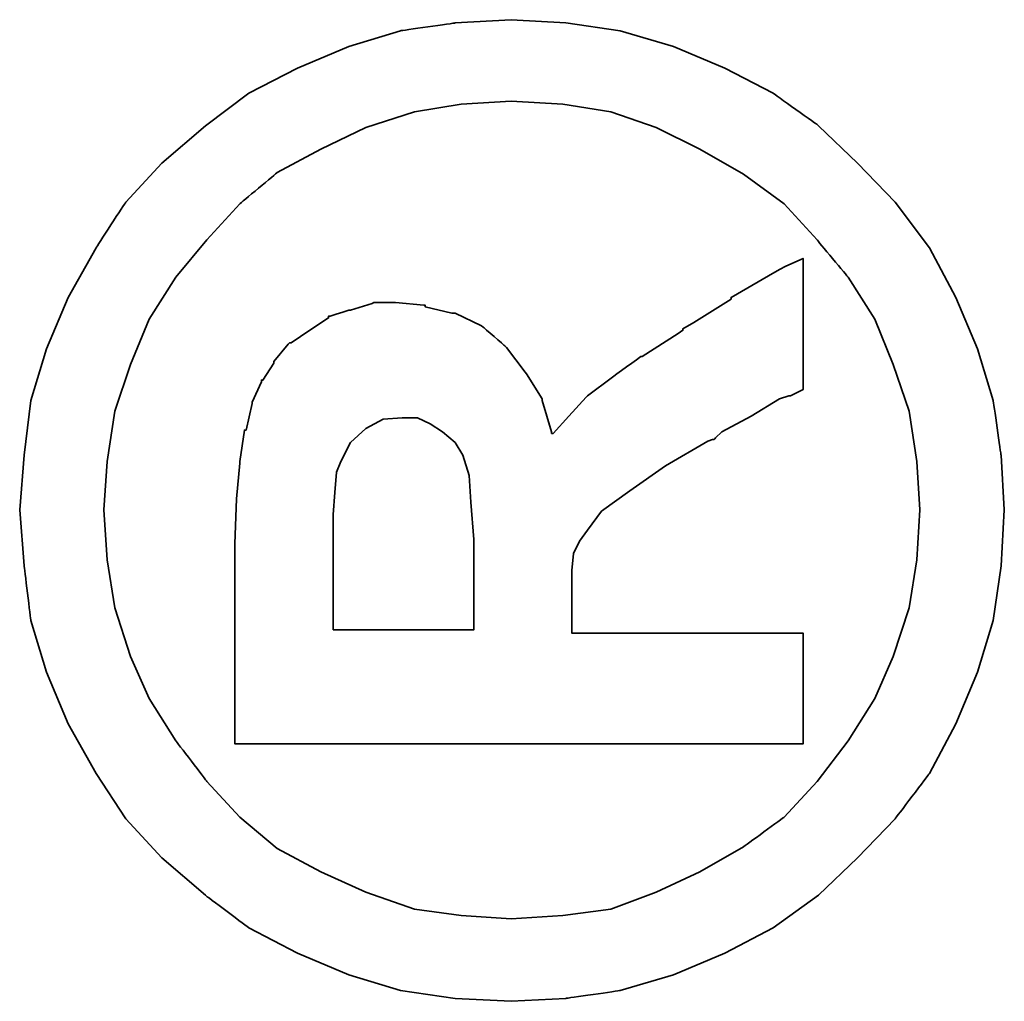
# Model space of a CAD drawing. Header units: millimetres. Extents: x 28 to 227, y 57 to 169.
# Tile 49 of 54: x 145.958 to 146.671, y 125.138 to 125.848. Entities that reach past the tile are written whole.
import ezdxf

# ---------------------------------------------------------------- set-up
doc = ezdxf.new("R2010")
doc.units = ezdxf.units.MM
doc.layers.add('DIM', color=4, linetype='CONTINUOUS')
doc.layers.add('layer 1', color=7, linetype='CONTINUOUS')

# ---------------------------------------------------------------- blocks, each defined once
blk = doc.blocks.new('TBI MOTION logo(完整正式版)')
at = {"layer": 'layer 1', "color": 22, "lineweight": 35}
for points, knots in [([(81.20634, 4.98624), (81.20634, 4.98624), (81.18649, 5.32862), (81.18649, 5.32862), (81.18649, 5.32862), (81.18649, 5.32862), (81.13886, 5.66206), (81.13886, 5.66206), (81.13886, 5.66206), (81.13886, 5.66206), (81.04359, 5.97764), (81.04359, 5.97764), (81.04359, 5.97764), (81.04359, 5.97764), (80.91061, 6.29124), (80.91061, 6.29124), (80.91061, 6.29124), (80.91061, 6.29124), (80.75778, 6.58697), (80.75778, 6.58697), (80.75778, 6.58697), (80.75778, 6.58697), (80.5593, 6.85294), (80.5593, 6.85294), (80.5593, 6.85294), (80.5593, 6.85294), (80.33105, 7.1189), (80.33105, 7.1189), (80.33105, 7.1189), (80.33105, 7.1189), (80.09287, 7.33921), (80.09287, 7.33921), (80.09287, 7.33921), (80.09287, 7.33921), (79.815, 7.51982), (79.815, 7.51982), (79.815, 7.51982), (79.815, 7.51982), (79.51133, 7.69051), (79.51133, 7.69051), (79.51133, 7.69051), (79.51133, 7.69051), (79.19773, 7.8235), (79.19773, 7.8235), (79.19773, 7.8235), (79.19773, 7.8235), (78.88215, 7.91877), (78.88215, 7.91877), (78.88215, 7.91877), (78.88215, 7.91877), (78.54871, 7.95846), (78.54871, 7.95846), (78.54871, 7.95846), (78.54871, 7.95846), (78.21526, 7.98625), (78.21526, 7.98625), (78.21526, 7.98625), (78.21526, 7.98625), (77.87388, 7.95846), (77.87388, 7.95846), (77.87388, 7.95846), (77.87388, 7.95846), (77.54044, 7.91877), (77.54044, 7.91877), (77.54044, 7.91877), (77.54044, 7.91877), (77.22485, 7.8235), (77.22485, 7.8235), (77.22485, 7.8235), (77.22485, 7.8235), (76.91027, 7.69051), (76.91027, 7.69051), (76.91027, 7.69051), (76.91027, 7.69051), (76.6056, 7.51982), (76.6056, 7.51982), (76.6056, 7.51982), (76.6056, 7.51982), (76.32972, 7.33921), (76.32972, 7.33921), (76.32972, 7.33921), (76.32972, 7.33921), (76.09154, 7.1189), (76.09154, 7.1189), (76.09154, 7.1189), (76.09154, 7.1189), (75.86329, 6.85294), (75.86329, 6.85294), (75.86329, 6.85294), (75.86329, 6.85294), (75.66382, 6.58697), (75.66382, 6.58697), (75.66382, 6.58697), (75.66382, 6.58697), (75.51099, 6.29124), (75.51099, 6.29124), (75.51099, 6.29124), (75.51099, 6.29124), (75.37702, 5.97764), (75.37702, 5.97764), (75.37702, 5.97764), (75.37702, 5.97764), (75.28175, 5.66206), (75.28175, 5.66206), (75.28175, 5.66206), (75.28175, 5.66206), (75.23411, 5.32862), (75.23411, 5.32862), (75.23411, 5.32862), (75.23411, 5.32862), (75.21625, 4.98624), (75.21625, 4.98624), (75.21625, 4.98624), (75.21625, 4.98624), (75.23411, 4.6528), (75.23411, 4.6528), (75.23411, 4.6528), (75.23411, 4.6528), (75.28175, 4.32035), (75.28175, 4.32035), (75.28175, 4.32035), (75.28175, 4.32035), (75.37702, 3.99583), (75.37702, 3.99583), (75.37702, 3.99583), (75.37702, 3.99583), (75.51099, 3.68224), (75.51099, 3.68224), (75.51099, 3.68224), (75.51099, 3.68224), (75.66382, 3.38749), (75.66382, 3.38749), (75.66382, 3.38749), (75.66382, 3.38749), (75.86329, 3.10963), (75.86329, 3.10963), (75.86329, 3.10963), (75.86329, 3.10963), (76.09154, 2.87145), (76.09154, 2.87145), (76.09154, 2.87145), (76.09154, 2.87145), (76.32972, 2.6432), (76.32972, 2.6432), (76.32972, 2.6432), (76.32972, 2.6432), (76.6056, 2.43381), (76.6056, 2.43381), (76.6056, 2.43381), (76.6056, 2.43381), (76.91027, 2.27205), (76.91027, 2.27205), (76.91027, 2.27205), (76.91027, 2.27205), (77.22485, 2.13906), (77.22485, 2.13906), (77.22485, 2.13906), (77.22485, 2.13906), (77.54044, 2.0438), (77.54044, 2.0438), (77.54044, 2.0438), (77.54044, 2.0438), (77.87388, 1.99616), (77.87388, 1.99616), (77.87388, 1.99616), (77.87388, 1.99616), (78.21526, 1.97631), (78.21526, 1.97631), (78.21526, 1.97631), (78.21526, 1.97631), (78.54871, 1.99616), (78.54871, 1.99616), (78.54871, 1.99616), (78.54871, 1.99616), (78.88215, 2.0438), (78.88215, 2.0438), (78.88215, 2.0438), (78.88215, 2.0438), (79.19773, 2.13906), (79.19773, 2.13906), (79.19773, 2.13906), (79.19773, 2.13906), (79.51133, 2.27205), (79.51133, 2.27205), (79.51133, 2.27205), (79.51133, 2.27205), (79.815, 2.43381), (79.815, 2.43381), (79.815, 2.43381), (79.815, 2.43381), (80.09287, 2.6432), (80.09287, 2.6432), (80.09287, 2.6432), (80.09287, 2.6432), (80.33105, 2.87145), (80.33105, 2.87145), (80.33105, 2.87145), (80.33105, 2.87145), (80.5593, 3.10963), (80.5593, 3.10963), (80.5593, 3.10963), (80.5593, 3.10963), (80.75778, 3.38749), (80.75778, 3.38749), (80.75778, 3.38749), (80.75778, 3.38749), (80.91061, 3.68224), (80.91061, 3.68224), (80.91061, 3.68224), (80.91061, 3.68224), (81.04359, 3.99583), (81.04359, 3.99583), (81.04359, 3.99583), (81.04359, 3.99583), (81.13886, 4.32035), (81.13886, 4.32035), (81.13886, 4.32035), (81.13886, 4.32035), (81.18649, 4.6528), (81.18649, 4.6528), (81.18649, 4.6528), (81.18649, 4.6528), (81.20634, 4.98624), (81.20634, 4.98624)], [0, 0, 0, 0, 0.0178571, 0.0178571, 0.0178571, 0.0178572, 0.0357143, 0.0357143, 0.0357143, 0.0357143, 0.0535714, 0.0535714, 0.0535714, 0.0535714, 0.0714286, 0.0714286, 0.0714286, 0.0714286, 0.0892857, 0.0892857, 0.0892857, 0.0892857, 0.1071429, 0.1071429, 0.1071429, 0.1071429, 0.125, 0.125, 0.125, 0.125, 0.1428571, 0.1428571, 0.1428571, 0.1428572, 0.1607143, 0.1607143, 0.1607143, 0.1607143, 0.1785714, 0.1785714, 0.1785714, 0.1785714, 0.1964286, 0.1964286, 0.1964286, 0.1964286, 0.2142857, 0.2142857, 0.2142857, 0.2142857, 0.2321429, 0.2321429, 0.2321429, 0.2321429, 0.25, 0.25, 0.25, 0.25, 0.2678571, 0.2678571, 0.2678571, 0.2678572, 0.2857143, 0.2857143, 0.2857143, 0.2857143, 0.3035714, 0.3035714, 0.3035714, 0.3035714, 0.3214286, 0.3214286, 0.3214286, 0.3214286, 0.3392857, 0.3392857, 0.3392857, 0.3392857, 0.3571429, 0.3571429, 0.3571429, 0.3571429, 0.375, 0.375, 0.375, 0.375, 0.3928571, 0.3928571, 0.3928571, 0.3928572, 0.4107143, 0.4107143, 0.4107143, 0.4107143, 0.4285714, 0.4285714, 0.4285714, 0.4285714, 0.4464286, 0.4464286, 0.4464286, 0.4464286, 0.4642857, 0.4642857, 0.4642857, 0.4642857, 0.4821429, 0.4821429, 0.4821429, 0.4821429, 0.5, 0.5, 0.5, 0.5, 0.5178571, 0.5178571, 0.5178571, 0.5178572, 0.5357143, 0.5357143, 0.5357143, 0.5357143, 0.5535714, 0.5535714, 0.5535714, 0.5535714, 0.5714286, 0.5714286, 0.5714286, 0.5714286, 0.5892857, 0.5892857, 0.5892857, 0.5892857, 0.6071429, 0.6071429, 0.6071429, 0.6071429, 0.625, 0.625, 0.625, 0.625, 0.6428571, 0.6428571, 0.6428571, 0.6428572, 0.6607143, 0.6607143, 0.6607143, 0.6607143, 0.6785714, 0.6785714, 0.6785714, 0.6785714, 0.6964286, 0.6964286, 0.6964286, 0.6964286, 0.7142857, 0.7142857, 0.7142857, 0.7142857, 0.7321429, 0.7321429, 0.7321429, 0.7321429, 0.75, 0.75, 0.75, 0.75, 0.7678571, 0.7678571, 0.7678571, 0.7678572, 0.7857143, 0.7857143, 0.7857143, 0.7857143, 0.8035714, 0.8035714, 0.8035714, 0.8035714, 0.8214286, 0.8214286, 0.8214286, 0.8214286, 0.8392857, 0.8392857, 0.8392857, 0.8392857, 0.8571429, 0.8571429, 0.8571429, 0.8571429, 0.875, 0.875, 0.875, 0.875, 0.8928571, 0.8928571, 0.8928571, 0.8928572, 0.9107143, 0.9107143, 0.9107143, 0.9107143, 0.9285714, 0.9285714, 0.9285714, 0.9285714, 0.9464286, 0.9464286, 0.9464286, 0.9464286, 0.9642857, 0.9642857, 0.9642857, 0.9642857, 0.9821429, 0.9821429, 0.9821429, 0.9821429, 1, 1, 1, 1]), ([(80.71014, 4.98624), (80.71014, 4.98624), (80.69129, 5.29091), (80.69129, 5.29091), (80.69129, 5.29091), (80.69129, 5.29091), (80.64464, 5.57672), (80.64464, 5.57672), (80.64464, 5.57672), (80.64464, 5.57672), (80.54937, 5.87245), (80.54937, 5.87245), (80.54937, 5.87245), (80.54937, 5.87245), (80.41639, 6.14833), (80.41639, 6.14833), (80.41639, 6.14833), (80.41639, 6.14833), (80.27349, 6.41429), (80.27349, 6.41429), (80.27349, 6.41429), (80.27349, 6.41429), (80.08295, 6.64255), (80.08295, 6.64255), (80.08295, 6.64255), (80.08295, 6.64255), (79.86264, 6.84301), (79.86264, 6.84301), (79.86264, 6.84301), (79.86264, 6.84301), (79.63439, 7.03355), (79.63439, 7.03355), (79.63439, 7.03355), (79.63439, 7.03355), (79.37835, 7.1963), (79.37835, 7.1963), (79.37835, 7.1963), (79.37835, 7.1963), (79.10246, 7.30944), (79.10246, 7.30944), (79.10246, 7.30944), (79.10246, 7.30944), (78.81665, 7.40471), (78.81665, 7.40471), (78.81665, 7.40471), (78.81665, 7.40471), (78.511, 7.45234), (78.511, 7.45234), (78.511, 7.45234), (78.511, 7.45234), (78.21526, 7.47219), (78.21526, 7.47219), (78.21526, 7.47219), (78.21526, 7.47219), (77.9106, 7.45234), (77.9106, 7.45234), (77.9106, 7.45234), (77.9106, 7.45234), (77.61685, 7.40471), (77.61685, 7.40471), (77.61685, 7.40471), (77.61685, 7.40471), (77.32012, 7.30944), (77.32012, 7.30944), (77.32012, 7.30944), (77.32012, 7.30944), (77.06309, 7.1963), (77.06309, 7.1963), (77.06309, 7.1963), (77.06309, 7.1963), (76.80606, 7.03355), (76.80606, 7.03355), (76.80606, 7.03355), (76.80606, 7.03355), (76.55797, 6.84301), (76.55797, 6.84301), (76.55797, 6.84301), (76.55797, 6.84301), (76.34063, 6.64255), (76.34063, 6.64255), (76.34063, 6.64255), (76.34063, 6.64255), (76.1491, 6.41429), (76.1491, 6.41429), (76.1491, 6.41429), (76.1491, 6.41429), (76.0062, 6.14833), (76.0062, 6.14833), (76.0062, 6.14833), (76.0062, 6.14833), (75.88314, 5.87245), (75.88314, 5.87245), (75.88314, 5.87245), (75.88314, 5.87245), (75.77794, 5.57672), (75.77794, 5.57672), (75.77794, 5.57672), (75.77794, 5.57672), (75.73924, 5.29091), (75.73924, 5.29091), (75.73924, 5.29091), (75.73924, 5.29091), (75.72039, 4.98624), (75.72039, 4.98624), (75.72039, 4.98624), (75.72039, 4.98624), (75.73924, 4.67165), (75.73924, 4.67165), (75.73924, 4.67165), (75.73924, 4.67165), (75.77794, 4.37791), (75.77794, 4.37791), (75.77794, 4.37791), (75.77794, 4.37791), (75.88314, 4.10102), (75.88314, 4.10102), (75.88314, 4.10102), (75.88314, 4.10102), (76.0062, 3.83407), (76.0062, 3.83407), (76.0062, 3.83407), (76.0062, 3.83407), (76.15902, 3.56811), (76.15902, 3.56811), (76.15902, 3.56811), (76.15902, 3.56811), (76.34063, 3.32001), (76.34063, 3.32001), (76.34063, 3.32001), (76.34063, 3.32001), (76.55797, 3.11955), (76.55797, 3.11955), (76.55797, 3.11955), (76.55797, 3.11955), (76.80606, 2.92901), (76.80606, 2.92901), (76.80606, 2.92901), (76.80606, 2.92901), (77.06309, 2.76725), (77.06309, 2.76725), (77.06309, 2.76725), (77.06309, 2.76725), (77.32012, 2.65412), (77.32012, 2.65412), (77.32012, 2.65412), (77.32012, 2.65412), (77.61685, 2.55786), (77.61685, 2.55786), (77.61685, 2.55786), (77.61685, 2.55786), (77.9106, 2.51022), (77.9106, 2.51022), (77.9106, 2.51022), (77.9106, 2.51022), (78.21526, 2.49137), (78.21526, 2.49137), (78.21526, 2.49137), (78.21526, 2.49137), (78.511, 2.51022), (78.511, 2.51022), (78.511, 2.51022), (78.511, 2.51022), (78.81665, 2.55786), (78.81665, 2.55786), (78.81665, 2.55786), (78.81665, 2.55786), (79.10246, 2.65412), (79.10246, 2.65412), (79.10246, 2.65412), (79.10246, 2.65412), (79.37835, 2.76725), (79.37835, 2.76725), (79.37835, 2.76725), (79.37835, 2.76725), (79.63439, 2.92901), (79.63439, 2.92901), (79.63439, 2.92901), (79.63439, 2.92901), (79.86264, 3.11955), (79.86264, 3.11955), (79.86264, 3.11955), (79.86264, 3.11955), (80.08295, 3.32001), (80.08295, 3.32001), (80.08295, 3.32001), (80.08295, 3.32001), (80.26356, 3.56811), (80.26356, 3.56811), (80.26356, 3.56811), (80.26356, 3.56811), (80.41639, 3.83407), (80.41639, 3.83407), (80.41639, 3.83407), (80.41639, 3.83407), (80.54937, 4.10102), (80.54937, 4.10102), (80.54937, 4.10102), (80.54937, 4.10102), (80.64464, 4.37791), (80.64464, 4.37791), (80.64464, 4.37791), (80.64464, 4.37791), (80.69129, 4.67165), (80.69129, 4.67165), (80.69129, 4.67165), (80.69129, 4.67165), (80.71014, 4.98624), (80.71014, 4.98624)], [0, 0, 0, 0, 0.0192308, 0.0192308, 0.0192308, 0.0192308, 0.0384615, 0.0384615, 0.0384615, 0.0384615, 0.0576923, 0.0576923, 0.0576923, 0.0576923, 0.0769231, 0.0769231, 0.0769231, 0.0769231, 0.0961538, 0.0961538, 0.0961538, 0.0961539, 0.1153846, 0.1153846, 0.1153846, 0.1153846, 0.1346154, 0.1346154, 0.1346154, 0.1346154, 0.1538462, 0.1538462, 0.1538462, 0.1538462, 0.1730769, 0.1730769, 0.1730769, 0.1730769, 0.1923077, 0.1923077, 0.1923077, 0.1923077, 0.2115385, 0.2115385, 0.2115385, 0.2115385, 0.2307692, 0.2307692, 0.2307692, 0.2307692, 0.25, 0.25, 0.25, 0.25, 0.2692308, 0.2692308, 0.2692308, 0.2692308, 0.2884615, 0.2884615, 0.2884615, 0.2884615, 0.3076923, 0.3076923, 0.3076923, 0.3076923, 0.3269231, 0.3269231, 0.3269231, 0.3269231, 0.3461538, 0.3461538, 0.3461538, 0.3461539, 0.3653846, 0.3653846, 0.3653846, 0.3653846, 0.3846154, 0.3846154, 0.3846154, 0.3846154, 0.4038462, 0.4038462, 0.4038462, 0.4038462, 0.4230769, 0.4230769, 0.4230769, 0.4230769, 0.4423077, 0.4423077, 0.4423077, 0.4423077, 0.4615385, 0.4615385, 0.4615385, 0.4615385, 0.4807692, 0.4807692, 0.4807692, 0.4807692, 0.5, 0.5, 0.5, 0.5, 0.5192308, 0.5192308, 0.5192308, 0.5192308, 0.5384615, 0.5384615, 0.5384615, 0.5384615, 0.5576923, 0.5576923, 0.5576923, 0.5576923, 0.5769231, 0.5769231, 0.5769231, 0.5769231, 0.5961538, 0.5961538, 0.5961538, 0.5961539, 0.6153846, 0.6153846, 0.6153846, 0.6153846, 0.6346154, 0.6346154, 0.6346154, 0.6346154, 0.6538462, 0.6538462, 0.6538462, 0.6538462, 0.6730769, 0.6730769, 0.6730769, 0.6730769, 0.6923077, 0.6923077, 0.6923077, 0.6923077, 0.7115385, 0.7115385, 0.7115385, 0.7115385, 0.7307692, 0.7307692, 0.7307692, 0.7307692, 0.75, 0.75, 0.75, 0.75, 0.7692308, 0.7692308, 0.7692308, 0.7692308, 0.7884615, 0.7884615, 0.7884615, 0.7884615, 0.8076923, 0.8076923, 0.8076923, 0.8076923, 0.8269231, 0.8269231, 0.8269231, 0.8269231, 0.8461538, 0.8461538, 0.8461538, 0.8461539, 0.8653846, 0.8653846, 0.8653846, 0.8653846, 0.8846154, 0.8846154, 0.8846154, 0.8846154, 0.9038462, 0.9038462, 0.9038462, 0.9038462, 0.9230769, 0.9230769, 0.9230769, 0.9230769, 0.9423077, 0.9423077, 0.9423077, 0.9423077, 0.9615385, 0.9615385, 0.9615385, 0.9615385, 0.9807692, 0.9807692, 0.9807692, 0.9807692, 1, 1, 1, 1]), ([(76.78721, 3.2823), (76.78721, 3.2823), (76.78721, 3.32001), (76.78721, 3.32001), (76.78721, 3.32001), (76.78721, 3.32001), (76.78721, 3.42422), (76.78721, 3.42422), (76.78721, 3.42422), (76.78721, 3.42422), (76.78721, 3.59689), (76.78721, 3.59689), (76.78721, 3.59689), (76.78721, 3.59689), (76.78721, 3.80529), (76.78721, 3.80529), (76.78721, 3.80529), (76.78721, 3.80529), (76.78721, 4.0524), (76.78721, 4.0524), (76.78721, 4.0524), (76.78721, 4.0524), (76.78721, 4.32035), (76.78721, 4.32035), (76.78721, 4.32035), (76.78721, 4.32035), (76.78721, 4.92868), (76.78721, 4.92868), (76.78721, 4.92868), (76.78721, 4.92868), (76.78721, 5.53801), (76.78721, 5.53801), (76.78721, 5.53801), (76.78721, 5.53801), (76.78721, 5.82482), (76.78721, 5.82482), (76.78721, 5.82482), (76.78721, 5.82482), (76.78721, 6.07291), (76.78721, 6.07291), (76.78721, 6.07291), (76.78721, 6.07291), (76.78721, 6.30017), (76.78721, 6.30017), (76.78721, 6.30017), (76.78721, 6.30017), (76.78721, 6.45399), (76.78721, 6.45399), (76.78721, 6.45399), (76.78721, 6.45399), (76.78721, 6.5572), (76.78721, 6.5572), (76.78721, 6.5572), (76.78721, 6.5572), (76.78721, 6.59689), (76.78721, 6.59689), (76.78721, 6.59689), (76.78721, 6.59689), (76.78721, 6.67232), (76.78721, 6.67232), (76.78721, 6.67232), (76.78721, 6.67232), (76.8537, 6.67232), (76.8537, 6.67232), (76.8537, 6.67232), (76.8537, 6.67232), (76.87355, 6.67232), (76.87355, 6.67232), (76.87355, 6.67232), (76.87355, 6.67232), (76.91027, 6.67232), (76.91027, 6.67232), (76.91027, 6.67232), (76.91027, 6.67232), (77.04424, 6.67232), (77.04424, 6.67232), (77.04424, 6.67232), (77.04424, 6.67232), (77.22485, 6.67232), (77.22485, 6.67232), (77.22485, 6.67232), (77.22485, 6.67232), (77.43524, 6.67232), (77.43524, 6.67232), (77.43524, 6.67232), (77.43524, 6.67232), (77.65357, 6.67232), (77.65357, 6.67232), (77.65357, 6.67232), (77.65357, 6.67232), (77.82625, 6.67232), (77.82625, 6.67232), (77.82625, 6.67232), (77.82625, 6.67232), (77.94037, 6.67232), (77.94037, 6.67232), (77.94037, 6.67232), (77.94037, 6.67232), (77.97709, 6.67232), (77.97709, 6.67232), (77.97709, 6.67232), (77.97709, 6.67232), (77.99694, 6.67232), (77.99694, 6.67232), (77.99694, 6.67232), (77.99694, 6.67232), (78.00686, 6.67232), (78.00686, 6.67232), (78.00686, 6.67232), (78.00686, 6.67232), (78.28275, 6.6624), (78.28275, 6.6624), (78.28275, 6.6624), (78.28275, 6.6624), (78.50107, 6.64255), (78.50107, 6.64255), (78.50107, 6.64255), (78.50107, 6.64255), (78.511, 6.64255), (78.511, 6.64255), (78.511, 6.64255), (78.511, 6.64255), (78.70154, 6.61476), (78.70154, 6.61476), (78.70154, 6.61476), (78.70154, 6.61476), (78.70154, 6.60483), (78.70154, 6.60483), (78.70154, 6.60483), (78.70154, 6.60483), (78.86429, 6.56713), (78.86429, 6.56713), (78.86429, 6.56713), (78.86429, 6.56713), (78.87223, 6.56713), (78.87223, 6.56713), (78.87223, 6.56713), (78.87223, 6.56713), (78.99727, 6.51056), (78.99727, 6.51056), (78.99727, 6.51056), (78.99727, 6.51056), (79.00719, 6.51056), (79.00719, 6.51056), (79.00719, 6.51056), (79.00719, 6.51056), (79.00719, 6.50162), (79.00719, 6.50162), (79.00719, 6.50162), (79.00719, 6.50162), (79.1104, 6.43415), (79.1104, 6.43415), (79.1104, 6.43415), (79.1104, 6.43415), (79.12132, 6.43415), (79.12132, 6.43415), (79.12132, 6.43415), (79.12132, 6.43415), (79.22552, 6.34781), (79.22552, 6.34781), (79.22552, 6.34781), (79.22552, 6.34781), (79.23544, 6.33888), (79.23544, 6.33888), (79.23544, 6.33888), (79.23544, 6.33888), (79.23544, 6.32895), (79.23544, 6.32895), (79.23544, 6.32895), (79.23544, 6.32895), (79.31087, 6.21483), (79.31087, 6.21483), (79.31087, 6.21483), (79.31087, 6.21483), (79.38629, 6.1007), (79.38629, 6.1007), (79.38629, 6.1007), (79.38629, 6.1007), (79.3972, 6.1007), (79.3972, 6.1007), (79.3972, 6.1007), (79.3972, 6.1007), (79.3972, 6.09078), (79.3972, 6.09078), (79.3972, 6.09078), (79.3972, 6.09078), (79.43392, 5.97764), (79.43392, 5.97764), (79.43392, 5.97764), (79.43392, 5.97764), (79.43392, 5.96772), (79.43392, 5.96772), (79.43392, 5.96772), (79.43392, 5.96772), (79.47362, 5.83474), (79.47362, 5.83474), (79.47362, 5.83474), (79.47362, 5.83474), (79.48156, 5.82482), (79.48156, 5.82482), (79.48156, 5.82482), (79.48156, 5.82482), (79.48156, 5.69977), (79.48156, 5.69977), (79.48156, 5.69977), (79.48156, 5.69977), (79.48156, 5.69183), (79.48156, 5.69183), (79.48156, 5.69183), (79.48156, 5.69183), (79.4637, 5.51915), (79.4637, 5.51915), (79.4637, 5.51915), (79.4637, 5.51915), (79.4637, 5.51122), (79.4637, 5.51122), (79.4637, 5.51122), (79.4637, 5.51122), (79.45377, 5.51122), (79.45377, 5.51122), (79.45377, 5.51122), (79.45377, 5.51122), (79.41507, 5.34847), (79.41507, 5.34847), (79.41507, 5.34847), (79.41507, 5.34847), (79.41507, 5.33854), (79.41507, 5.33854), (79.41507, 5.33854), (79.41507, 5.33854), (79.41507, 5.32862), (79.41507, 5.32862), (79.41507, 5.32862), (79.41507, 5.32862), (79.33865, 5.16785), (79.33865, 5.16785), (79.33865, 5.16785), (79.33865, 5.16785), (79.33071, 5.15693), (79.33071, 5.15693), (79.33071, 5.15693), (79.33071, 5.15693), (79.2156, 5.02495), (79.2156, 5.02495), (79.2156, 5.02495), (79.2156, 5.02495), (79.20567, 5.01502), (79.20567, 5.01502), (79.20567, 5.01502), (79.20567, 5.01502), (79.05483, 4.89991), (79.05483, 4.89991), (79.05483, 4.89991), (79.05483, 4.89991), (79.04491, 4.89197), (79.04491, 4.89197), (79.04491, 4.89197), (79.04491, 4.89197), (78.89208, 4.7967), (78.89208, 4.7967), (78.89208, 4.7967), (78.89208, 4.7967), (78.88215, 4.7967), (78.88215, 4.7967), (78.88215, 4.7967), (78.88215, 4.7967), (78.69161, 4.73913), (78.69161, 4.73913), (78.69161, 4.73913), (78.69161, 4.73913), (78.68169, 4.73913), (78.68169, 4.73913), (78.68169, 4.73913), (78.68169, 4.73913), (78.68169, 4.72921), (78.68169, 4.72921), (78.68169, 4.72921), (78.68169, 4.72921), (78.78688, 4.63394), (78.78688, 4.63394), (78.78688, 4.63394), (78.78688, 4.63394), (78.902, 4.52875), (78.902, 4.52875), (78.902, 4.52875), (78.902, 4.52875), (78.91093, 4.52081), (78.91093, 4.52081), (78.91093, 4.52081), (78.91093, 4.52081), (79.02506, 4.36798), (79.02506, 4.36798), (79.02506, 4.36798), (79.02506, 4.36798), (79.1501, 4.1953), (79.1501, 4.1953), (79.1501, 4.1953), (79.1501, 4.1953), (79.1501, 4.18736), (79.1501, 4.18736), (79.1501, 4.18736), (79.1501, 4.18736), (79.29201, 3.96705), (79.29201, 3.96705), (79.29201, 3.96705), (79.29201, 3.96705), (79.31087, 3.93828), (79.31087, 3.93828), (79.31087, 3.93828), (79.31087, 3.93828), (79.32079, 3.93828), (79.32079, 3.93828), (79.32079, 3.93828), (79.32079, 3.93828), (79.3585, 3.87178), (79.3585, 3.87178), (79.3585, 3.87178), (79.3585, 3.87178), (79.50141, 3.64353), (79.50141, 3.64353), (79.50141, 3.64353), (79.50141, 3.64353), (79.51133, 3.64353), (79.51133, 3.64353), (79.51133, 3.64353), (79.51133, 3.64353), (79.64431, 3.41528), (79.64431, 3.41528), (79.64431, 3.41528), (79.64431, 3.41528), (79.68202, 3.3478), (79.68202, 3.3478), (79.68202, 3.3478), (79.68202, 3.3478), (79.70187, 3.31009), (79.70187, 3.31009), (79.70187, 3.31009), (79.70187, 3.31009), (79.7495, 3.2049), (79.7495, 3.2049), (79.7495, 3.2049), (79.7495, 3.2049), (79.64431, 3.2049), (79.64431, 3.2049), (79.64431, 3.2049), (79.64431, 3.2049), (79.62546, 3.2049), (79.62546, 3.2049), (79.62546, 3.2049), (79.62546, 3.2049), (79.53912, 3.2049), (79.53912, 3.2049), (79.53912, 3.2049), (79.53912, 3.2049), (79.31087, 3.2049), (79.31087, 3.2049), (79.31087, 3.2049), (79.31087, 3.2049), (79.08262, 3.2049), (79.08262, 3.2049), (79.08262, 3.2049), (79.08262, 3.2049), (79.00719, 3.2049), (79.00719, 3.2049), (79.00719, 3.2049), (79.00719, 3.2049), (78.98735, 3.2049), (78.98735, 3.2049), (78.98735, 3.2049), (78.98735, 3.2049), (78.94964, 3.2049), (78.94964, 3.2049), (78.94964, 3.2049), (78.94964, 3.2049), (78.92979, 3.24459), (78.92979, 3.24459), (78.92979, 3.24459), (78.92979, 3.24459), (78.91093, 3.2823), (78.91093, 3.2823), (78.91093, 3.2823), (78.91093, 3.2823), (78.91093, 3.29223), (78.91093, 3.29223), (78.91093, 3.29223), (78.91093, 3.29223), (78.89208, 3.3478), (78.89208, 3.3478), (78.89208, 3.3478), (78.89208, 3.3478), (78.78688, 3.52048), (78.78688, 3.52048), (78.78688, 3.52048), (78.78688, 3.52048), (78.69161, 3.7001), (78.69161, 3.7001), (78.69161, 3.7001), (78.69161, 3.7001), (78.6539, 3.7388), (78.6539, 3.7388), (78.6539, 3.7388), (78.6539, 3.7388), (78.64398, 3.74873), (78.64398, 3.74873), (78.64398, 3.74873), (78.64398, 3.74873), (78.64398, 3.75766), (78.64398, 3.75766), (78.64398, 3.75766), (78.64398, 3.75766), (78.63405, 3.78644), (78.63405, 3.78644), (78.63405, 3.78644), (78.63405, 3.78644), (78.48321, 4.04347), (78.48321, 4.04347), (78.48321, 4.04347), (78.48321, 4.04347), (78.33038, 4.2618), (78.33038, 4.2618), (78.33038, 4.2618), (78.33038, 4.2618), (78.20732, 4.43447), (78.20732, 4.43447), (78.20732, 4.43447), (78.20732, 4.43447), (78.09221, 4.52081), (78.09221, 4.52081), (78.09221, 4.52081), (78.09221, 4.52081), (78.02472, 4.56845), (78.02472, 4.56845), (78.02472, 4.56845), (78.02472, 4.56845), (77.9493, 4.60616), (77.9493, 4.60616), (77.9493, 4.60616), (77.9493, 4.60616), (77.8451, 4.61608), (77.8451, 4.61608), (77.8451, 4.61608), (77.8451, 4.61608), (77.71113, 4.61608), (77.71113, 4.61608), (77.71113, 4.61608), (77.71113, 4.61608), (77.69128, 4.61608), (77.69128, 4.61608), (77.69128, 4.61608), (77.69128, 4.61608), (77.67342, 4.61608), (77.67342, 4.61608), (77.67342, 4.61608), (77.67342, 4.61608), (77.5583, 4.61608), (77.5583, 4.61608), (77.5583, 4.61608), (77.5583, 4.61608), (77.46303, 4.61608), (77.46303, 4.61608), (77.46303, 4.61608), (77.46303, 4.61608), (77.46303, 4.54761), (77.46303, 4.54761), (77.46303, 4.54761), (77.46303, 4.54761), (77.46303, 4.47318), (77.46303, 4.47318), (77.46303, 4.47318), (77.46303, 4.47318), (77.46303, 4.24294), (77.46303, 4.24294), (77.46303, 4.24294), (77.46303, 4.24294), (77.46303, 3.99583), (77.46303, 3.99583), (77.46303, 3.99583), (77.46303, 3.99583), (77.46303, 3.72888), (77.46303, 3.72888), (77.46303, 3.72888), (77.46303, 3.72888), (77.46303, 3.51055), (77.46303, 3.51055), (77.46303, 3.51055), (77.46303, 3.51055), (77.46303, 3.42422), (77.46303, 3.42422), (77.46303, 3.42422), (77.46303, 3.42422), (77.46303, 3.35773), (77.46303, 3.35773), (77.46303, 3.35773), (77.46303, 3.35773), (77.46303, 3.30017), (77.46303, 3.30017), (77.46303, 3.30017), (77.46303, 3.30017), (77.46303, 3.2823), (77.46303, 3.2823), (77.46303, 3.2823), (77.46303, 3.2823), (77.46303, 3.2049), (77.46303, 3.2049), (77.46303, 3.2049), (77.46303, 3.2049), (77.39753, 3.2049), (77.39753, 3.2049), (77.39753, 3.2049), (77.39753, 3.2049), (77.37768, 3.2049), (77.37768, 3.2049), (77.37768, 3.2049), (77.37768, 3.2049), (77.32012, 3.2049), (77.32012, 3.2049), (77.32012, 3.2049), (77.32012, 3.2049), (77.12165, 3.2049), (77.12165, 3.2049), (77.12165, 3.2049), (77.12165, 3.2049), (76.94897, 3.2049), (76.94897, 3.2049), (76.94897, 3.2049), (76.94897, 3.2049), (76.8924, 3.2049), (76.8924, 3.2049), (76.8924, 3.2049), (76.8924, 3.2049), (76.8537, 3.2049), (76.8537, 3.2049), (76.8537, 3.2049), (76.8537, 3.2049), (76.78721, 3.2049), (76.78721, 3.2049), (76.78721, 3.2049), (76.78721, 3.2049), (76.78721, 3.2823), (76.78721, 3.2823)], [0, 0, 0, 0, 0.0074074, 0.0074074, 0.0074074, 0.0074074, 0.0148148, 0.0148148, 0.0148148, 0.0148148, 0.0222222, 0.0222222, 0.0222222, 0.0222222, 0.0296296, 0.0296296, 0.0296296, 0.0296296, 0.037037, 0.037037, 0.037037, 0.037037, 0.0444444, 0.0444444, 0.0444444, 0.0444445, 0.0518519, 0.0518519, 0.0518519, 0.0518519, 0.0592593, 0.0592593, 0.0592593, 0.0592593, 0.0666667, 0.0666667, 0.0666667, 0.0666667, 0.0740741, 0.0740741, 0.0740741, 0.0740741, 0.0814815, 0.0814815, 0.0814815, 0.0814815, 0.0888889, 0.0888889, 0.0888889, 0.0888889, 0.0962963, 0.0962963, 0.0962963, 0.0962963, 0.1037037, 0.1037037, 0.1037037, 0.1037037, 0.1111111, 0.1111111, 0.1111111, 0.1111111, 0.1185185, 0.1185185, 0.1185185, 0.1185185, 0.1259259, 0.1259259, 0.1259259, 0.1259259, 0.1333333, 0.1333333, 0.1333333, 0.1333333, 0.1407407, 0.1407407, 0.1407407, 0.1407408, 0.1481481, 0.1481481, 0.1481481, 0.1481482, 0.1555556, 0.1555556, 0.1555556, 0.1555556, 0.162963, 0.162963, 0.162963, 0.162963, 0.1703704, 0.1703704, 0.1703704, 0.1703704, 0.1777778, 0.1777778, 0.1777778, 0.1777778, 0.1851852, 0.1851852, 0.1851852, 0.1851852, 0.1925926, 0.1925926, 0.1925926, 0.1925926, 0.2, 0.2, 0.2, 0.2, 0.2074074, 0.2074074, 0.2074074, 0.2074074, 0.2148148, 0.2148148, 0.2148148, 0.2148148, 0.2222222, 0.2222222, 0.2222222, 0.2222222, 0.2296296, 0.2296296, 0.2296296, 0.2296296, 0.237037, 0.237037, 0.237037, 0.237037, 0.2444444, 0.2444444, 0.2444444, 0.2444445, 0.2518519, 0.2518519, 0.2518519, 0.2518519, 0.2592593, 0.2592593, 0.2592593, 0.2592593, 0.2666667, 0.2666667, 0.2666667, 0.2666667, 0.2740741, 0.2740741, 0.2740741, 0.2740741, 0.2814815, 0.2814815, 0.2814815, 0.2814815, 0.2888889, 0.2888889, 0.2888889, 0.2888889, 0.2962963, 0.2962963, 0.2962963, 0.2962963, 0.3037037, 0.3037037, 0.3037037, 0.3037037, 0.3111111, 0.3111111, 0.3111111, 0.3111111, 0.3185185, 0.3185185, 0.3185185, 0.3185185, 0.3259259, 0.3259259, 0.3259259, 0.3259259, 0.3333333, 0.3333333, 0.3333333, 0.3333333, 0.3407407, 0.3407407, 0.3407407, 0.3407408, 0.3481481, 0.3481481, 0.3481481, 0.3481482, 0.3555556, 0.3555556, 0.3555556, 0.3555556, 0.362963, 0.362963, 0.362963, 0.362963, 0.3703704, 0.3703704, 0.3703704, 0.3703704, 0.3777778, 0.3777778, 0.3777778, 0.3777778, 0.3851852, 0.3851852, 0.3851852, 0.3851852, 0.3925926, 0.3925926, 0.3925926, 0.3925926, 0.4, 0.4, 0.4, 0.4, 0.4074074, 0.4074074, 0.4074074, 0.4074074, 0.4148148, 0.4148148, 0.4148148, 0.4148148, 0.4222222, 0.4222222, 0.4222222, 0.4222222, 0.4296296, 0.4296296, 0.4296296, 0.4296296, 0.437037, 0.437037, 0.437037, 0.437037, 0.4444444, 0.4444444, 0.4444444, 0.4444445, 0.4518519, 0.4518519, 0.4518519, 0.4518519, 0.4592593, 0.4592593, 0.4592593, 0.4592593, 0.4666667, 0.4666667, 0.4666667, 0.4666667, 0.4740741, 0.4740741, 0.4740741, 0.4740741, 0.4814815, 0.4814815, 0.4814815, 0.4814815, 0.4888889, 0.4888889, 0.4888889, 0.4888889, 0.4962963, 0.4962963, 0.4962963, 0.4962963, 0.5037037, 0.5037037, 0.5037037, 0.5037037, 0.5111111, 0.5111111, 0.5111111, 0.5111111, 0.5185185, 0.5185185, 0.5185185, 0.5185185, 0.5259259, 0.5259259, 0.5259259, 0.5259259, 0.5333333, 0.5333333, 0.5333333, 0.5333333, 0.5407407, 0.5407407, 0.5407407, 0.5407408, 0.5481481, 0.5481481, 0.5481481, 0.5481482, 0.5555556, 0.5555556, 0.5555556, 0.5555556, 0.562963, 0.562963, 0.562963, 0.562963, 0.5703704, 0.5703704, 0.5703704, 0.5703704, 0.5777778, 0.5777778, 0.5777778, 0.5777778, 0.5851852, 0.5851852, 0.5851852, 0.5851852, 0.5925926, 0.5925926, 0.5925926, 0.5925926, 0.6, 0.6, 0.6, 0.6, 0.6074074, 0.6074074, 0.6074074, 0.6074074, 0.6148148, 0.6148148, 0.6148148, 0.6148148, 0.6222222, 0.6222222, 0.6222222, 0.6222222, 0.6296296, 0.6296296, 0.6296296, 0.6296296, 0.637037, 0.637037, 0.637037, 0.637037, 0.6444444, 0.6444444, 0.6444444, 0.6444445, 0.6518519, 0.6518519, 0.6518519, 0.6518519, 0.6592593, 0.6592593, 0.6592593, 0.6592593, 0.6666667, 0.6666667, 0.6666667, 0.6666667, 0.6740741, 0.6740741, 0.6740741, 0.6740741, 0.6814815, 0.6814815, 0.6814815, 0.6814815, 0.6888889, 0.6888889, 0.6888889, 0.6888889, 0.6962963, 0.6962963, 0.6962963, 0.6962963, 0.7037037, 0.7037037, 0.7037037, 0.7037037, 0.7111111, 0.7111111, 0.7111111, 0.7111111, 0.7185185, 0.7185185, 0.7185185, 0.7185185, 0.7259259, 0.7259259, 0.7259259, 0.7259259, 0.7333333, 0.7333333, 0.7333333, 0.7333333, 0.7407407, 0.7407407, 0.7407407, 0.7407408, 0.7481481, 0.7481481, 0.7481481, 0.7481482, 0.7555556, 0.7555556, 0.7555556, 0.7555556, 0.762963, 0.762963, 0.762963, 0.762963, 0.7703704, 0.7703704, 0.7703704, 0.7703704, 0.7777778, 0.7777778, 0.7777778, 0.7777778, 0.7851852, 0.7851852, 0.7851852, 0.7851852, 0.7925926, 0.7925926, 0.7925926, 0.7925926, 0.8, 0.8, 0.8, 0.8, 0.8074074, 0.8074074, 0.8074074, 0.8074074, 0.8148148, 0.8148148, 0.8148148, 0.8148148, 0.8222222, 0.8222222, 0.8222222, 0.8222222, 0.8296296, 0.8296296, 0.8296296, 0.8296296, 0.837037, 0.837037, 0.837037, 0.837037, 0.8444444, 0.8444444, 0.8444444, 0.8444445, 0.8518519, 0.8518519, 0.8518519, 0.8518519, 0.8592593, 0.8592593, 0.8592593, 0.8592593, 0.8666667, 0.8666667, 0.8666667, 0.8666667, 0.8740741, 0.8740741, 0.8740741, 0.8740741, 0.8814815, 0.8814815, 0.8814815, 0.8814815, 0.8888889, 0.8888889, 0.8888889, 0.8888889, 0.8962963, 0.8962963, 0.8962963, 0.8962963, 0.9037037, 0.9037037, 0.9037037, 0.9037037, 0.9111111, 0.9111111, 0.9111111, 0.9111111, 0.9185185, 0.9185185, 0.9185185, 0.9185185, 0.9259259, 0.9259259, 0.9259259, 0.9259259, 0.9333333, 0.9333333, 0.9333333, 0.9333333, 0.9407407, 0.9407407, 0.9407407, 0.9407408, 0.9481481, 0.9481481, 0.9481481, 0.9481482, 0.9555556, 0.9555556, 0.9555556, 0.9555556, 0.962963, 0.962963, 0.962963, 0.962963, 0.9703704, 0.9703704, 0.9703704, 0.9703704, 0.9777778, 0.9777778, 0.9777778, 0.9777778, 0.9851852, 0.9851852, 0.9851852, 0.9851852, 0.9925926, 0.9925926, 0.9925926, 0.9925926, 1, 1, 1, 1]), ([(77.48288, 6.07291), (77.48288, 6.07291), (77.48288, 5.99551), (77.48288, 5.99551), (77.48288, 5.99551), (77.48288, 5.99551), (77.48288, 5.82482), (77.48288, 5.82482), (77.48288, 5.82482), (77.48288, 5.82482), (77.48288, 5.63328), (77.48288, 5.63328), (77.48288, 5.63328), (77.48288, 5.63328), (77.48288, 5.46358), (77.48288, 5.46358), (77.48288, 5.46358), (77.48288, 5.46358), (77.48288, 5.29091), (77.48288, 5.29091), (77.48288, 5.29091), (77.48288, 5.29091), (77.48288, 5.21449), (77.48288, 5.21449), (77.48288, 5.21449), (77.48288, 5.21449), (77.50074, 5.21449), (77.50074, 5.21449), (77.50074, 5.21449), (77.50074, 5.21449), (77.71113, 5.21449), (77.71113, 5.21449), (77.71113, 5.21449), (77.71113, 5.21449), (77.94037, 5.21449), (77.94037, 5.21449), (77.94037, 5.21449), (77.94037, 5.21449), (78.01579, 5.21449), (78.01579, 5.21449), (78.01579, 5.21449), (78.01579, 5.21449), (78.03465, 5.21449), (78.03465, 5.21449), (78.03465, 5.21449), (78.03465, 5.21449), (78.2629, 5.23335), (78.2629, 5.23335), (78.2629, 5.23335), (78.2629, 5.23335), (78.42565, 5.24327), (78.42565, 5.24327), (78.42565, 5.24327), (78.42565, 5.24327), (78.54871, 5.28098), (78.54871, 5.28098), (78.54871, 5.28098), (78.54871, 5.28098), (78.62611, 5.32862), (78.62611, 5.32862), (78.62611, 5.32862), (78.62611, 5.32862), (78.69161, 5.40503), (78.69161, 5.40503), (78.69161, 5.40503), (78.69161, 5.40503), (78.73925, 5.48145), (78.73925, 5.48145), (78.73925, 5.48145), (78.73925, 5.48145), (78.77696, 5.55885), (78.77696, 5.55885), (78.77696, 5.55885), (78.77696, 5.55885), (78.77696, 5.65214), (78.77696, 5.65214), (78.77696, 5.65214), (78.77696, 5.65214), (78.76902, 5.76726), (78.76902, 5.76726), (78.76902, 5.76726), (78.76902, 5.76726), (78.71146, 5.87245), (78.71146, 5.87245), (78.71146, 5.87245), (78.71146, 5.87245), (78.62611, 5.96772), (78.62611, 5.96772), (78.62611, 5.96772), (78.62611, 5.96772), (78.511, 6.02528), (78.511, 6.02528), (78.511, 6.02528), (78.511, 6.02528), (78.44451, 6.05306), (78.44451, 6.05306), (78.44451, 6.05306), (78.44451, 6.05306), (78.32046, 6.06299), (78.32046, 6.06299), (78.32046, 6.06299), (78.32046, 6.06299), (78.18748, 6.07291), (78.18748, 6.07291), (78.18748, 6.07291), (78.18748, 6.07291), (77.99694, 6.07291), (77.99694, 6.07291), (77.99694, 6.07291), (77.99694, 6.07291), (77.97709, 6.07291), (77.97709, 6.07291), (77.97709, 6.07291), (77.97709, 6.07291), (77.90167, 6.07291), (77.90167, 6.07291), (77.90167, 6.07291), (77.90167, 6.07291), (77.69128, 6.07291), (77.69128, 6.07291), (77.69128, 6.07291), (77.69128, 6.07291), (77.50074, 6.07291), (77.50074, 6.07291), (77.50074, 6.07291), (77.50074, 6.07291), (77.48288, 6.07291), (77.48288, 6.07291)], [0, 0, 0, 0, 0.03125, 0.03125, 0.03125, 0.03125, 0.0625, 0.0625, 0.0625, 0.0625, 0.09375, 0.09375, 0.09375, 0.09375, 0.125, 0.125, 0.125, 0.125, 0.15625, 0.15625, 0.15625, 0.15625, 0.1875, 0.1875, 0.1875, 0.1875, 0.21875, 0.21875, 0.21875, 0.21875, 0.25, 0.25, 0.25, 0.25, 0.28125, 0.28125, 0.28125, 0.28125, 0.3125, 0.3125, 0.3125, 0.3125, 0.34375, 0.34375, 0.34375, 0.34375, 0.375, 0.375, 0.375, 0.375, 0.40625, 0.40625, 0.40625, 0.40625, 0.4375, 0.4375, 0.4375, 0.4375, 0.46875, 0.46875, 0.46875, 0.46875, 0.5, 0.5, 0.5, 0.5, 0.53125, 0.53125, 0.53125, 0.53125, 0.5625, 0.5625, 0.5625, 0.5625, 0.59375, 0.59375, 0.59375, 0.59375, 0.625, 0.625, 0.625, 0.625, 0.65625, 0.65625, 0.65625, 0.65625, 0.6875, 0.6875, 0.6875, 0.6875, 0.71875, 0.71875, 0.71875, 0.71875, 0.75, 0.75, 0.75, 0.75, 0.78125, 0.78125, 0.78125, 0.78125, 0.8125, 0.8125, 0.8125, 0.8125, 0.84375, 0.84375, 0.84375, 0.84375, 0.875, 0.875, 0.875, 0.875, 0.90625, 0.90625, 0.90625, 0.90625, 0.9375, 0.9375, 0.9375, 0.9375, 0.96875, 0.96875, 0.96875, 0.96875, 1, 1, 1, 1])]:
    blk.add_open_spline(points, degree=3, knots=knots, dxfattribs=at)

msp = doc.modelspace()

# ---------------------------------------------------------------- block references
at = {"layer": 'DIM', "color": 7, "xscale": 0.1185822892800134, "yscale": 0.1185822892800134, "zscale": 0.1185822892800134, "rotation": 90}
msp.add_blockref('TBI MOTION logo(完整正式版)', (146.9051, 116.21848), dxfattribs=at)

doc.saveas('drawing.dxf')
